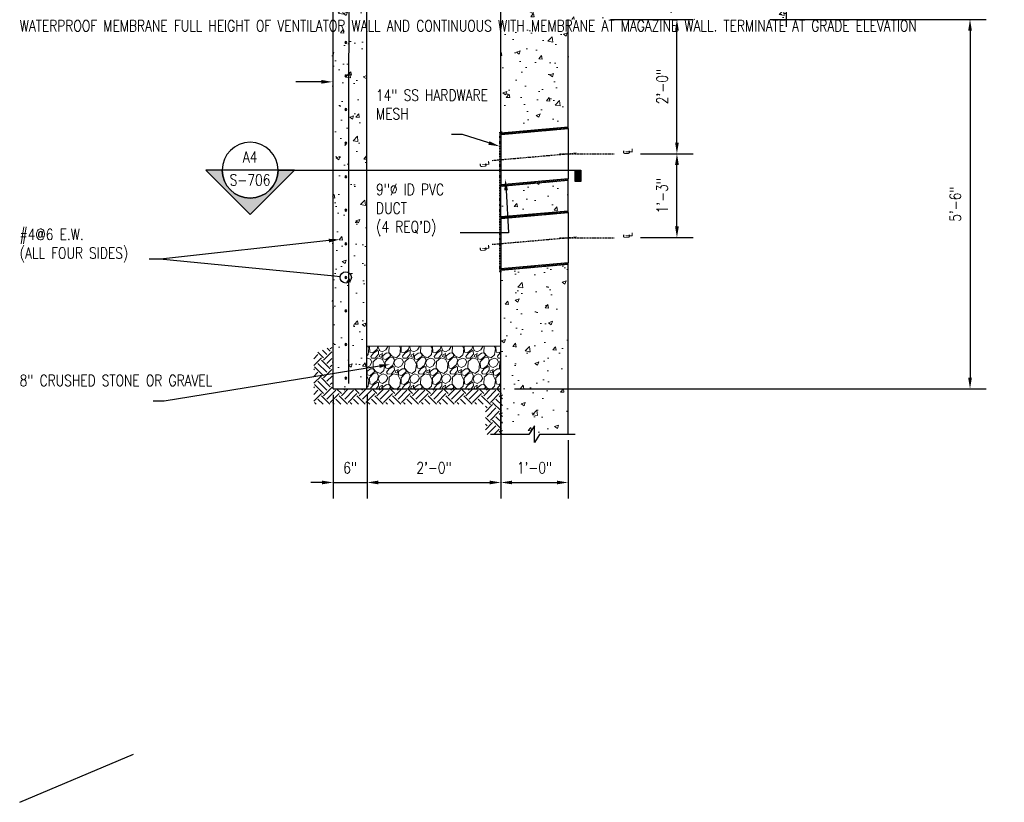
# Model space of a CAD drawing. Header units: inches. Extents: x 2 to 995, y -38 to 322.
# Tile 1 of 38: x 10 to 186, y -38 to 102. Entities that reach past the tile are written whole.
import ezdxf
from ezdxf import colors
from ezdxf.entities.mleader import LeaderData, LeaderLine
from ezdxf.enums import TextEntityAlignment as Align
from ezdxf.math import Vec2, Vec3

# ---------------------------------------------------------------- set-up
doc = ezdxf.new("R2010")
doc.units = ezdxf.units.IN
doc.header["$MEASUREMENT"] = 0
doc.linetypes.add('Center 1_4_', pattern=[0.53125, 0.25, -0.09375, 0.09375, -0.09375])
doc.linetypes.add('HIDDEN2', pattern=[0.1875, 0.125, -0.0625])
for name, color, linetype in [('A-DETL', 3, 'Continuous'), ('A-DETL-CNTR', 2, 'Center 1_4_'), ('G-ANNO-TTLB', 7, 'Continuous'), ('M-DETL-HVY', 4, 'Continuous'), ('M-DETL-PATT', 1, 'Continuous'), ('S-ANNO-DIMS', 1, 'Continuous'), ('S-ANNO-TEXT', 2, 'Continuous')]:
    doc.layers.add(name, color=color, linetype=linetype)
doc.layers.add('A-FLOR-PATT', color=9, linetype='Continuous', lineweight=18, true_color=0x808080)
doc.layers.add('A-WALL-PATT', color=9, linetype='Continuous', lineweight=18, true_color=0x808080)
for name, color, linetype, lineweight in [('G-ANNO-SYMB', 2, 'Continuous', 25), ('G-ANNO-TEXT', 2, 'Continuous', 25), ('S-ANNO-SYMB', 2, 'Continuous', 25)]:
    doc.layers.add(name, color=color, linetype=linetype, lineweight=lineweight)
doc.styles.add('Annotative', font='romans.shx', dxfattribs={"width": 0.8, "height": 0.125})
doc.styles.add('Arial', font='romans.shx', dxfattribs={"width": 0.8})
doc.styles.add('ROMANS', font='ROMANS.shx', dxfattribs={"width": 0.8})
doc.dimstyles.new('Annotative', dxfattribs={"dimscale": 0, "dimtxt": 0.125, "dimasz": 0.125, "dimexe": 0.179688, "dimexo": 0.0625, "dimgap": 0.09, "dimtad": 1, "dimdec": 3, "dimzin": 3, "dimdsep": 46, "dimlunit": 4, "dimtxsty": 'Annotative', "dimcen": 0.09, "dimclrt": 2, "dimazin": 2, "dimtfac": 1, "dimtdec": 3, "dimtmove": 1, "dimatfit": 3, "dimfxl": 1, "dimtfill": 1, "dimfrac": 2, "dimtolj": 1, "dimtzin": 0, "dimarcsym": 0})

# ---------------------------------------------------------------- blocks, each defined once
blk = doc.blocks.new('*D26')
at = {"layer": 'Defpoints', "color": 0, "transparency": 16777216}
for p in [(142.86, 101.67), (97.22, 35.67), (179.63, 35.67)]:
    blk.add_point(p, dxfattribs=at)
at = {"layer": 'S-ANNO-DIMS', "color": 0, "lineweight": -2, "transparency": 16777216}
for p, q in [((143.86, 101.67), (182.51, 101.67)), ((98.22, 35.67), (182.51, 35.67))]:
    blk.add_line(p, q, dxfattribs=at)
at = {"layer": 'S-ANNO-DIMS', "color": 1, "lineweight": -2, "transparency": 16777216}
blk.add_line((179.63, 99.67), (179.63, 37.67), dxfattribs=at)
at = {"layer": 'S-ANNO-DIMS', "color": 1, "transparency": 16777216}
for points in [[(179.3, 99.67), (179.97, 99.67), (179.63, 101.67)], [(179.3, 37.67), (179.97, 37.67), (179.63, 35.67)]]:
    blk.add_solid(points, dxfattribs=at)
at = {"layer": 'S-ANNO-DIMS', "color": 2, "transparency": 16777216, "insert": (177, 68.67), "char_height": 2, "attachment_point": 5, "rotation": 90, "style": 'Annotative', "bg_fill": 3, "box_fill_scale": 1.25, "bg_fill_color": 256, "bg_fill_true_color": 13158600, "bg_fill_transparency": 0}
blk.add_mtext('\\A1;5\'-6"', dxfattribs=at)
blk = doc.blocks.new('*D34')
at = {"layer": 'Defpoints', "color": 0, "transparency": 16777216}
for p in [(95.77, 35.58), (107.77, 27.48), (107.77, 18.93)]:
    blk.add_point(p, dxfattribs=at)
at = {"layer": 'S-ANNO-DIMS', "color": 0, "lineweight": -2, "transparency": 16777216}
for p, q in [((95.77, 34.58), (95.77, 16.05)), ((107.77, 26.48), (107.77, 16.05)), ((97.77, 18.93), (105.77, 18.93))]:
    blk.add_line(p, q, dxfattribs=at)
at = {"layer": 'S-ANNO-DIMS', "color": 0, "transparency": 16777216}
for points in [[(97.77, 19.26), (97.77, 18.6), (95.77, 18.93)], [(105.77, 19.26), (105.77, 18.6), (107.77, 18.93)]]:
    blk.add_solid(points, dxfattribs=at)
at = {"layer": 'S-ANNO-DIMS', "color": 2, "transparency": 16777216, "insert": (101.77, 21.56), "char_height": 2, "attachment_point": 5, "style": 'Annotative', "bg_fill": 3, "box_fill_scale": 1.25, "bg_fill_color": 256, "bg_fill_true_color": 13158600, "bg_fill_transparency": 0}
blk.add_mtext('\\A1;1\'-0"', dxfattribs=at)
blk = doc.blocks.new('*U13')
at = {"lineweight": -3}
blk.add_hatch(color=256, dxfattribs=at).paths.add_polyline_path([(-3.633, 0), (-3.695, 0), (-3.695, -0.125), (-3.633, -0.125)])
h = blk.add_hatch(color=256, dxfattribs=at)
edge = h.paths.add_edge_path()
edge.add_line((0.312, 0), (0.495, 0))
edge.add_line((0.495, 0), (0, -0.495))
edge.add_line((0, -0.495), (-0.495, 0))
edge.add_line((-0.495, 0), (-0.312, 0))
edge.add_arc((0, 0), 0.312, 180, 360)
at = {"linetype": 'Continuous', "lineweight": -3}
blk.add_line((-0.312, 0), (-3.695, 0), dxfattribs=at)
at = {"lineweight": -3}
for p, q in [((-0.495, 0), (0, -0.495)), ((-0.312, 0), (0.312, 0)), ((0, -0.495), (0.495, 0))]:
    blk.add_line(p, q, dxfattribs=at)
at = {"lineweight": -3, "flags": 128}
blk.add_lwpolyline([(-3.633, 0), (-3.695, 0), (-3.695, -0.125), (-3.633, -0.125), (-3.633, 0)], close=True, dxfattribs=at)
blk.add_lwpolyline([(0.312, 0), (0.495, 0), (0, -0.495), (-0.495, 0), (-0.312, 0, 1), (0.312, 0)], format="xyb", close=True, dxfattribs=at)
blk.add_lwpolyline([(0.312, -0.016), (0.312, -0.016)], dxfattribs=at)
blk.add_lwpolyline([(0.312, -0.016), (0.312, -0.016)], dxfattribs=at)
at = {"lineweight": -3}
blk.add_circle((0, 0), 0.312, dxfattribs=at)
at = {"linetype": 'Continuous', "lineweight": -3, "style": 'Arial'}
blk.add_attdef('X#', text='', height=0.0938, dxfattribs=at).set_placement((0, 0.047), align=Align.BOTTOM_CENTER)
blk.add_attdef('X-###', text='', height=0.0938, dxfattribs=at).set_placement((0, -0.047), align=Align.TOP_CENTER)
blk = doc.blocks.new('_DotBlank')
at = {"color": 0, "linetype": 'ByBlock', "lineweight": -2}
blk.add_line((-0.5, 0), (-1, 0), dxfattribs=at)
blk.add_circle((0, 0), 0.5, dxfattribs=at)
blk = doc.blocks.new('*D66')
at = {"layer": 'Defpoints', "color": 0, "transparency": 16777216}
for p in [(71.83, 35.58), (95.77, 27.48), (95.77, 18.93)]:
    blk.add_point(p, dxfattribs=at)
at = {"layer": 'S-ANNO-DIMS', "color": 0, "lineweight": -2, "transparency": 16777216}
for p, q in [((71.83, 34.58), (71.83, 16.05)), ((95.77, 26.48), (95.77, 16.05)), ((73.83, 18.93), (93.77, 18.93))]:
    blk.add_line(p, q, dxfattribs=at)
at = {"layer": 'S-ANNO-DIMS', "color": 0, "transparency": 16777216}
for points in [[(73.83, 19.26), (73.83, 18.6), (71.83, 18.93)], [(93.77, 19.26), (93.77, 18.6), (95.77, 18.93)]]:
    blk.add_solid(points, dxfattribs=at)
at = {"layer": 'S-ANNO-DIMS', "color": 2, "transparency": 16777216, "insert": (83.8, 21.56), "char_height": 2, "attachment_point": 5, "style": 'Annotative', "bg_fill": 3, "box_fill_scale": 1.25, "bg_fill_color": 256, "bg_fill_true_color": 13158600, "bg_fill_transparency": 0}
blk.add_mtext('\\A1;2\'-0"', dxfattribs=at)
blk = doc.blocks.new('*D67')
at = {"layer": 'Defpoints', "color": 0, "transparency": 16777216}
for p in [(65.77, 35.58), (71.83, 27.48), (71.83, 18.93)]:
    blk.add_point(p, dxfattribs=at)
at = {"layer": 'S-ANNO-DIMS', "color": 0, "lineweight": -2, "transparency": 16777216}
for p, q in [((65.77, 34.58), (65.77, 16.05)), ((71.83, 26.48), (71.83, 16.05)), ((63.77, 18.93), (61.77, 18.93)), ((65.77, 18.93), (71.83, 18.93)), ((73.83, 18.93), (75.83, 18.93))]:
    blk.add_line(p, q, dxfattribs=at)
at = {"layer": 'S-ANNO-DIMS', "color": 0, "transparency": 16777216}
for points in [[(63.77, 19.26), (63.77, 18.6), (65.77, 18.93)], [(73.83, 19.26), (73.83, 18.6), (71.83, 18.93)]]:
    blk.add_solid(points, dxfattribs=at)
at = {"layer": 'S-ANNO-DIMS', "color": 2, "transparency": 16777216, "insert": (68.8, 21.56), "char_height": 2, "attachment_point": 5, "style": 'Annotative', "bg_fill": 3, "box_fill_scale": 1.25, "bg_fill_color": 256, "bg_fill_true_color": 13158600, "bg_fill_transparency": 0}
blk.add_mtext('\\A1;6"', dxfattribs=at)
blk = doc.blocks.new('*D80')
at = {"layer": 'Defpoints', "color": 0, "transparency": 16777216}
for p in [(114.33, 101.67), (127.23, 101.67), (119.69, 77.67)]:
    blk.add_point(p, dxfattribs=at)
at = {"layer": 'S-ANNO-DIMS', "color": 0, "lineweight": -2, "transparency": 16777216}
for p, q in [((115.33, 101.67), (130.11, 101.67)), ((120.69, 77.67), (130.11, 77.67))]:
    blk.add_line(p, q, dxfattribs=at)
at = {"layer": 'S-ANNO-DIMS', "color": 1, "lineweight": -2, "transparency": 16777216}
blk.add_line((127.23, 79.67), (127.23, 99.67), dxfattribs=at)
at = {"layer": 'S-ANNO-DIMS', "color": 1, "transparency": 16777216}
for points in [[(126.9, 99.67), (127.57, 99.67), (127.23, 101.67)], [(126.9, 79.67), (127.57, 79.67), (127.23, 77.67)]]:
    blk.add_solid(points, dxfattribs=at)
at = {"layer": 'S-ANNO-DIMS', "color": 2, "transparency": 16777216, "insert": (124.6, 89.67), "char_height": 2, "attachment_point": 5, "rotation": 90, "style": 'Annotative', "bg_fill": 3, "box_fill_scale": 1.25, "bg_fill_color": 256, "bg_fill_true_color": 13158600, "bg_fill_transparency": 0}
blk.add_mtext('\\A1;2\'-0"', dxfattribs=at)
blk = doc.blocks.new('*D81')
at = {"layer": 'Defpoints', "color": 0, "transparency": 16777216}
for p in [(119.69, 77.67), (127.23, 77.67), (119.69, 62.68)]:
    blk.add_point(p, dxfattribs=at)
at = {"layer": 'S-ANNO-DIMS', "color": 0, "lineweight": -2, "transparency": 16777216}
for p, q in [((120.69, 77.67), (130.11, 77.67)), ((120.69, 62.68), (130.11, 62.68))]:
    blk.add_line(p, q, dxfattribs=at)
at = {"layer": 'S-ANNO-DIMS', "color": 1, "lineweight": -2, "transparency": 16777216}
blk.add_line((127.23, 64.68), (127.23, 75.67), dxfattribs=at)
at = {"layer": 'S-ANNO-DIMS', "color": 1, "transparency": 16777216}
for points in [[(126.9, 75.67), (127.57, 75.67), (127.23, 77.67)], [(126.9, 64.68), (127.57, 64.68), (127.23, 62.68)]]:
    blk.add_solid(points, dxfattribs=at)
at = {"layer": 'S-ANNO-DIMS', "color": 2, "transparency": 16777216, "insert": (124.6, 70.17), "char_height": 2, "attachment_point": 5, "rotation": 90, "style": 'Annotative', "bg_fill": 3, "box_fill_scale": 1.25, "bg_fill_color": 256, "bg_fill_true_color": 13158600, "bg_fill_transparency": 0}
blk.add_mtext('\\A1;1\'-3"', dxfattribs=at)

msp = doc.modelspace()

# ---------------------------------------------------------------- hatches: boundary and pattern name
at = {"layer": 'A-WALL-PATT'}
h = msp.add_hatch(dxfattribs=at)
h.set_pattern_fill('AR-CONC', color=8, style=0)
h.set_pattern_definition([(50, (-819.347, -30.3984), (7.1726, -0.62752), [0.75, -8.25]), (355, (-819.347, -30.3984), (-1.387513, 7.52192), [0.6, -6.6]), (100.45144, (-818.749, -30.451), (5.78509, 6.8944), [0.6374, -7.01142]), (46.1842, (-819.347, -28.398), (10.67241, -1.65519), [1.125, -12.375]), (96.6356, (-818.458, -28.536), (9.34662, 9.74119), [0.9561, -10.51714]), (351.1842, (-819.347, -28.398), (9.34662, 9.74119), [0.9, -9.9]), (21, (-818.347, -28.8984), (5.96907, -4.02619), [0.75, -8.25]), (326, (-818.347, -28.8984), (2.433153, 7.2515), [0.6, -6.6]), (71.45144, (-817.8496, -29.234), (8.402224, 3.22531), [0.6374, -7.01142]), (37.5, (-819.347, -30.3984), (0.1215986, 3.3289385), [0, -6.52, 0, -6.7, 0, -6.625]), (7.5, (-819.347, -30.3984), (2.630695, 3.944117), [0, -3.82, 0, -6.37, 0, -2.525]), (327.5, (-821.577, -30.3984), (5.338224, -0.225549), [0, -2.5, 0, -7.8, 0, -10.35]), (317.5, (-822.577, -30.3984), (5.831862, 1.00105), [0, -3.25, 0, -5.18, 0, -7.35])])
h.paths.add_polyline_path([(71.7718, 35.6743), (71.7718, 201.6743), (70.3305, 201.6743), (70.3305, 201.1419), (68.5402, 201.1419), (68.2718, 200.7809), (68.2718, 199.0905), (67.7718, 199.0806), (67.7718, 195.6743), (65.7718, 193.8458), (65.5843, 35.6743)])
h.paths.add_polyline_path([(68.0842, 185.5129), (68.0411, 185.5185), (68.0009, 185.5352), (67.9664, 185.5617), (67.9399, 185.5962), (67.9232, 185.6364), (67.9175, 185.6795), (67.9232, 185.7227), (67.9399, 185.7629), (67.9664, 185.7974), (68.0009, 185.8239), (68.0411, 185.8405), (68.0842, 185.8462), (68.1273, 185.8405), (68.1675, 185.8239), (68.2021, 185.7974), (68.2285, 185.7629), (68.2452, 185.7227), (68.2509, 185.6795), (68.2452, 185.6364), (68.2285, 185.5962), (68.2021, 185.5617), (68.1675, 185.5352), (68.1273, 185.5185)], flags=16)
h.paths.add_polyline_path([(68.0842, 191.5129), (68.0411, 191.5185), (68.0009, 191.5352), (67.9664, 191.5617), (67.9399, 191.5962), (67.9232, 191.6364), (67.9175, 191.6795), (67.9232, 191.7227), (67.9399, 191.7629), (67.9664, 191.7974), (68.0009, 191.8239), (68.0411, 191.8405), (68.0842, 191.8462), (68.1273, 191.8405), (68.1675, 191.8239), (68.2021, 191.7974), (68.2285, 191.7629), (68.2452, 191.7227), (68.2509, 191.6795), (68.2452, 191.6364), (68.2285, 191.5962), (68.2021, 191.5617), (68.1675, 191.5352), (68.1273, 191.5185)], flags=16)
h.paths.add_polyline_path([(68.7453, 197.4945), (68.7022, 197.5002), (68.662, 197.5169), (68.6274, 197.5434), (68.601, 197.5779), (68.5843, 197.6181), (68.5786, 197.6612), (68.5843, 197.7043), (68.601, 197.7445), (68.6274, 197.7791), (68.662, 197.8056), (68.7022, 197.8222), (68.7453, 197.8279), (68.7884, 197.8222), (68.8286, 197.8056), (68.8631, 197.7791), (68.8896, 197.7445), (68.9063, 197.7043), (68.912, 197.6612), (68.9063, 197.6181), (68.8896, 197.5779), (68.8631, 197.5434), (68.8286, 197.5169), (68.7884, 197.5002)], flags=16)
h = msp.add_hatch(dxfattribs=at)
h.set_pattern_fill('EARTH', color=8, scale=9, angle=45)
h.set_pattern_definition([(45, (-819.347, -30.3984), (0, 3.1819805), [2.25, -2.25]), (45, (-819.9437, -29.8018), (0, 3.1819805), [2.25, -2.25]), (45, (-820.5403, -29.2052), (0, 3.1819805), [2.25, -2.25]), (135, (-820.5403, -28.8074), (-3.1819805, 4e-16), [2.25, -2.25]), (135, (-819.9437, -28.2108), (-3.1819805, 4e-16), [2.25, -2.25]), (135, (-819.347, -27.6142), (-3.1819805, 4e-16), [2.25, -2.25])])
h.paths.add_polyline_path([(65.5843, 35.6743), (96.0218, 35.6743), (96.0218, 27.4763), (92.9833, 27.4763), (92.9833, 32.9454), (62.2936, 32.9454), (62.2936, 41.8829), (65.528, 43.336)])
h = msp.add_hatch(dxfattribs=at)
h.set_pattern_fill('GRAVEL', color=8, scale=4, angle=45)
h.set_pattern_definition([(273.012788, (-819.9515, -25.5335), (2.82842712, -48.08326112), [0.538144, -53.276352]), (229.96974, (-819.9232, -26.0709), (31.112698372, 36.769552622), [0.923472, -91.423699]), (177.510447, (-820.51718, -26.778), (59.39696962, -2.828427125), [0.651152, -64.46413]), (312.27369, (-820.91316, -28.5882), (-53.74011537, 59.39696962), [0.840952, -83.254232]), (337.833654, (-820.34747, -29.21045), (-48.08326112, 19.798989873), [0.82462, -81.637493]), (42.27369, (-819.5838, -29.52158), (-59.39696962, -53.74011537), [0.840952, -83.254232]), (82.69424, (-818.96154, -28.9559), (-8.485281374, -65.05382387), [1.112116, -110.099394]), (117.255328, (-818.82012, -27.85281), (-42.42640687, 82.024386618), [1.049952, -103.945286]), (166.429566, (-819.30095, -26.91943), (-59.39696962, 14.142135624), [0.8438, -83.536292]), (220.23636, (-820.1212, -26.72144), (33.9411255, 28.28427125), [0.963328, -47.20305]), (267.397438, (-820.85659, -27.34369), (-2.828427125, -65.05382387), [1.245792, -123.3335]), (183.814075, (-818.08473, -25.81634), (-36.76955262, -2.82842712), [0.425204, -42.09538]), (216.469234, (-818.509, -25.84463), (42.42640687, 31.112698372), [0.808948, -80.086046]), (270, (-819.1595, -26.3255), (2.828427, -2.828427), [0.565684, -5.09117]), (248.19859, (-819.69693, -26.18404), (8.48528137, 19.79898987), [0.304632, -30.15846]), (336.80141, (-819.8101, -26.4669), (-11.3137085, 5.65685425), [0.430812, -21.109847]), (75.96376, (-819.4141, -26.6366), (2.8284271, 14.1421356), [0.699716, -22.624092]), (206.56505, (-819.2444, -25.9578), (8.4852814, 2.8284271), [0.505964, -12.143147]), (61.38954, (-821.45056, -28.10737), (19.798989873, 36.76955262), [0.7088, -70.17138]), (115.346176, (-821.11115, -27.48511), (19.79898987, -42.42640687), [0.594644, -58.869631]), (338.19859, (-819.81007, -25.3921), (-19.79898987, 8.48528137), [0.60926, -29.853832]), (28.61046, (-819.24439, -25.61835), (-36.76955262, -19.798989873), [0.7088, -70.17138]), (24.443955, (-819.69693, -29.861), (-19.79898987, -8.48528137), [0.68352, -33.492495]), (339.77514, (-819.07468, -29.57815), (-45.254834, 16.97056275), [0.572712, -56.698572]), (111.80141, (-816.95336, -28.1922), (-8.48528137, 19.79898987), [0.60926, -29.853832]), (62.354025, (-817.17963, -27.62654), (-25.45584412, -48.08326112), [0.670524, -66.381694]), (114.443955, (-818.3393, -29.57815), (8.48528137, -19.79898987), [0.34176, -33.834255]), (146.30993, (-817.1231, -28.3619), (-14.1421356, 8.4852814), [0.20396, -20.192118]), (210.96376, (-817.2928, -28.2488), (11.3137085, 5.6568542), [0.82462, -15.667803]), (231.009006, (-817.99988, -28.67305), (25.455844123, 31.11269837), [0.7642, -75.655693]), (348.69007, (-819.1595, -26.8911), (-8.4852814, 2.8284271), [0.576888, -13.845317]), (38.157227, (-818.59385, -27.00428), (53.74011537, 42.42640687), [1.007176, -99.71025]), (105.945396, (-817.8019, -26.38203), (8.48528137, -31.11269837), [0.411824, -40.770697]), (135, (-817.915, -25.986), (-5.656854, 4e-16), [0.24, -3.76]), (165.256437, (-818.1413, -28.64477), (31.11269837, -8.48528137), [0.555696, -55.01408]), (93.012788, (-818.6787, -28.50335), (-2.82842712, 48.08326112), [1.076288, -52.738208]), (45, (-818.7353, -27.4285), (0, 5.656854), [1.04, -2.96]), (10.304846, (-817.99988, -26.69315), (48.08326112, 8.485281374), [0.632456, -62.613097]), (299.054604, (-817.3776, -26.58), (8.48528137, -14.14213562), [0.582408, -28.538032]), (252.645975, (-817.09478, -27.08913), (-25.455844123, -82.024386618), [0.94826, -93.877897]), (220.426079, (-817.37762, -27.99423), (-39.597979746, -33.941125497), [1.003196, -99.316294])])
h.paths.add_polyline_path([(71.7718, 35.6743), (71.7718, 43.3047), (95.7718, 43.3047), (95.7718, 35.6743)])
at = {"layer": 'M-DETL-HVY'}
for points in [[(68.0218, 97.439), (68.0649, 97.4447), (68.1051, 97.4614), (68.1396, 97.4879), (68.1661, 97.5224), (68.1828, 97.5626), (68.1884, 97.6057), (68.1828, 97.6489), (68.1661, 97.689), (68.1396, 97.7236), (68.1051, 97.7501), (68.0649, 97.7667), (68.0218, 97.7724), (67.9786, 97.7667), (67.9384, 97.7501), (67.9039, 97.7236), (67.8774, 97.689), (67.8608, 97.6489), (67.8551, 97.6057), (67.8608, 97.5626), (67.8774, 97.5224), (67.9039, 97.4879), (67.9384, 97.4614), (67.9786, 97.4447)], [(68.0218, 91.439), (68.0649, 91.4447), (68.1051, 91.4614), (68.1396, 91.4879), (68.1661, 91.5224), (68.1828, 91.5626), (68.1884, 91.6057), (68.1828, 91.6489), (68.1661, 91.689), (68.1396, 91.7236), (68.1051, 91.7501), (68.0649, 91.7667), (68.0218, 91.7724), (67.9786, 91.7667), (67.9384, 91.7501), (67.9039, 91.7236), (67.8774, 91.689), (67.8608, 91.6489), (67.8551, 91.6057), (67.8608, 91.5626), (67.8774, 91.5224), (67.9039, 91.4879), (67.9384, 91.4614), (67.9786, 91.4447)], [(68.0218, 85.439), (68.0649, 85.4447), (68.1051, 85.4614), (68.1396, 85.4879), (68.1661, 85.5224), (68.1828, 85.5626), (68.1884, 85.6057), (68.1828, 85.6489), (68.1661, 85.689), (68.1396, 85.7236), (68.1051, 85.7501), (68.0649, 85.7667), (68.0218, 85.7724), (67.9786, 85.7667), (67.9384, 85.7501), (67.9039, 85.7236), (67.8774, 85.689), (67.8608, 85.6489), (67.8551, 85.6057), (67.8608, 85.5626), (67.8774, 85.5224), (67.9039, 85.4879), (67.9384, 85.4614), (67.9786, 85.4447)], [(68.0218, 79.439), (68.0649, 79.4447), (68.1051, 79.4614), (68.1396, 79.4879), (68.1661, 79.5224), (68.1828, 79.5626), (68.1884, 79.6057), (68.1828, 79.6489), (68.1661, 79.689), (68.1396, 79.7236), (68.1051, 79.7501), (68.0649, 79.7667), (68.0218, 79.7724), (67.9786, 79.7667), (67.9384, 79.7501), (67.9039, 79.7236), (67.8774, 79.689), (67.8608, 79.6489), (67.8551, 79.6057), (67.8608, 79.5626), (67.8774, 79.5224), (67.9039, 79.4879), (67.9384, 79.4614), (67.9786, 79.4447)], [(68.0218, 73.439), (68.0649, 73.4447), (68.1051, 73.4614), (68.1396, 73.4879), (68.1661, 73.5224), (68.1828, 73.5626), (68.1884, 73.6057), (68.1828, 73.6489), (68.1661, 73.689), (68.1396, 73.7236), (68.1051, 73.7501), (68.0649, 73.7667), (68.0218, 73.7724), (67.9786, 73.7667), (67.9384, 73.7501), (67.9039, 73.7236), (67.8774, 73.689), (67.8608, 73.6489), (67.8551, 73.6057), (67.8608, 73.5626), (67.8774, 73.5224), (67.9039, 73.4879), (67.9384, 73.4614), (67.9786, 73.4447)], [(68.0218, 67.439), (68.0649, 67.4447), (68.1051, 67.4614), (68.1396, 67.4879), (68.1661, 67.5224), (68.1828, 67.5626), (68.1884, 67.6057), (68.1828, 67.6489), (68.1661, 67.689), (68.1396, 67.7236), (68.1051, 67.7501), (68.0649, 67.7667), (68.0218, 67.7724), (67.9786, 67.7667), (67.9384, 67.7501), (67.9039, 67.7236), (67.8774, 67.689), (67.8608, 67.6489), (67.8551, 67.6057), (67.8608, 67.5626), (67.8774, 67.5224), (67.9039, 67.4879), (67.9384, 67.4614), (67.9786, 67.4447)], [(68.0218, 61.439), (68.0649, 61.4447), (68.1051, 61.4614), (68.1396, 61.4879), (68.1661, 61.5224), (68.1828, 61.5626), (68.1884, 61.6057), (68.1828, 61.6489), (68.1661, 61.689), (68.1396, 61.7236), (68.1051, 61.7501), (68.0649, 61.7667), (68.0218, 61.7724), (67.9786, 61.7667), (67.9384, 61.7501), (67.9039, 61.7236), (67.8774, 61.689), (67.8608, 61.6489), (67.8551, 61.6057), (67.8608, 61.5626), (67.8774, 61.5224), (67.9039, 61.4879), (67.9384, 61.4614), (67.9786, 61.4447)], [(68.0218, 55.439), (68.0649, 55.4447), (68.1051, 55.4614), (68.1396, 55.4879), (68.1661, 55.5224), (68.1828, 55.5626), (68.1884, 55.6057), (68.1828, 55.6489), (68.1661, 55.689), (68.1396, 55.7236), (68.1051, 55.7501), (68.0649, 55.7667), (68.0218, 55.7724), (67.9786, 55.7667), (67.9384, 55.7501), (67.9039, 55.7236), (67.8774, 55.689), (67.8608, 55.6489), (67.8551, 55.6057), (67.8608, 55.5626), (67.8774, 55.5224), (67.9039, 55.4879), (67.9384, 55.4614), (67.9786, 55.4447)], [(68.0218, 49.439), (68.0649, 49.4447), (68.1051, 49.4614), (68.1396, 49.4879), (68.1661, 49.5224), (68.1828, 49.5626), (68.1884, 49.6057), (68.1828, 49.6489), (68.1661, 49.689), (68.1396, 49.7236), (68.1051, 49.7501), (68.0649, 49.7667), (68.0218, 49.7724), (67.9786, 49.7667), (67.9384, 49.7501), (67.9039, 49.7236), (67.8774, 49.689), (67.8608, 49.6489), (67.8551, 49.6057), (67.8608, 49.5626), (67.8774, 49.5224), (67.9039, 49.4879), (67.9384, 49.4614), (67.9786, 49.4447)], [(68.0218, 43.439), (68.0649, 43.4447), (68.1051, 43.4614), (68.1396, 43.4879), (68.1661, 43.5224), (68.1828, 43.5626), (68.1884, 43.6057), (68.1828, 43.6489), (68.1661, 43.689), (68.1396, 43.7236), (68.1051, 43.7501), (68.0649, 43.7667), (68.0218, 43.7724), (67.9786, 43.7667), (67.9384, 43.7501), (67.9039, 43.7236), (67.8774, 43.689), (67.8608, 43.6489), (67.8551, 43.6057), (67.8608, 43.5626), (67.8774, 43.5224), (67.9039, 43.4879), (67.9384, 43.4614), (67.9786, 43.4447)], [(68.0218, 37.439), (68.0649, 37.4447), (68.1051, 37.4614), (68.1396, 37.4879), (68.1661, 37.5224), (68.1828, 37.5626), (68.1884, 37.6057), (68.1828, 37.6489), (68.1661, 37.689), (68.1396, 37.7236), (68.1051, 37.7501), (68.0649, 37.7667), (68.0218, 37.7724), (67.9786, 37.7667), (67.9384, 37.7501), (67.9039, 37.7236), (67.8774, 37.689), (67.8608, 37.6489), (67.8551, 37.6057), (67.8608, 37.5626), (67.8774, 37.5224), (67.9039, 37.4879), (67.9384, 37.4614), (67.9786, 37.4447)]]:
    msp.add_hatch(color=256, dxfattribs=at).paths.add_polyline_path(points)

# ---------------------------------------------------------------- linework, layer by layer
at = {"layer": 'A-FLOR-PATT'}
msp.add_lwpolyline([(71.7718, 35.6743), (71.7718, 43.3047), (95.7718, 43.3047), (95.7718, 35.6743)], close=True, dxfattribs=at)
at = {"layer": 'G-ANNO-TTLB'}
msp.add_line((9.7239, -38.2178), (30.0523, -29.599), dxfattribs=at)
at = {"layer": 'M-DETL-HVY'}
for p, q in [((71.7718, 35.6743), (71.7718, 201.6743)), ((95.7718, 81.3727), (95.7718, 201.6743)), ((65.7718, 35.6743), (65.7718, 193.8458)), ((68.5847, 85.7604), (68.6622, 123.7603)), ((68.5847, 36.6214), (68.5847, 85.7604)), ((95.7718, 66.3737), (95.7718, 71.8708)), ((65.7718, 35.6743), (71.7718, 35.6743)), ((71.5843, 35.6743), (95.7718, 35.6743))]:
    msp.add_line(p, q, dxfattribs=at)
for centre, start, end in [((68.0218, 97.5745), 0, 180), ((68.0218, 97.5745), 180, 0), ((68.0218, 91.5745), 0, 180), ((68.0218, 91.5745), 180, 0), ((68.0218, 85.5745), 0, 180), ((68.0218, 85.5745), 180, 0), ((68.0218, 79.5745), 0, 180), ((68.0218, 79.5745), 180, 0), ((68.0218, 73.5745), 0, 180), ((68.0218, 73.5745), 180, 0), ((68.0218, 67.5745), 0, 180), ((68.0218, 67.5745), 180, 0), ((68.0218, 61.5745), 0, 180), ((68.0218, 61.5745), 180, 0), ((68.0218, 55.5745), 0, 180), ((68.0218, 55.5745), 180, 0), ((68.0218, 49.5745), 0, 180), ((68.0218, 49.5745), 180, 0), ((68.0218, 43.5745), 0, 180), ((68.0218, 43.5745), 180, 0), ((68.0218, 37.5745), 0, 180), ((68.0218, 37.5745), 180, 0)]:
    msp.add_arc(centre, 0.1667, start, end, dxfattribs=at)
at = {"layer": 'M-DETL-PATT', "color": 8, "lineweight": -3}
for p, q in [((95.7497, 81.1198), (95.7497, 72.1198)), ((95.7497, 66.1208), (95.7497, 57.1208))]:
    msp.add_line(p, q, dxfattribs=at)
at = {"layer": 'M-DETL-PATT', "linetype": 'HIDDEN2'}
msp.add_lwpolyline([(95.9768, 81.5118), (95.5119, 81.5118), (95.5119, 56.6276), (95.8413, 56.6276)], dxfattribs=at)

# ---------------------------------------------------------------- texts
at = {"layer": 'G-ANNO-TEXT', "char_height": 2, "width": 17.8125, "attachment_point": 1, "rotation": 95, "style": 'Annotative'}
for insert in [(91.5449, 75.1289), (91.5449, 60.13)]:
    msp.add_mtext('℄', dxfattribs=dict(at, insert=insert))

# ---------------------------------------------------------------- leaders
at = {"layer": 'G-ANNO-TEXT'}
ml = msp.add_multileader_mtext('Standard', dxfattribs=at)
ml.set_content('\\A1;WATERPROOF MEMBRANE FULL HEIGHT OF VENTILATOR WALL AND CONTINUOUS WITH MEMBRANE AT MAGAZINE WALL. TERMINATE AT GRADE ELEVATION', color=256, style='Annotative')
ml.set_leader_properties(color=1, linetype='ByLayer', lineweight=-1)
ml.build(insert=Vec2(0, 0))
ml.multileader.update_dxf_attribs({"text_right_attachment_type": 3, "dogleg_length": 0.125, "arrow_head_size": 2, "scale": 16})
ctx = ml.context
ctx.base_point, ctx.scale, ctx.char_height, ctx.arrow_head_size, ctx.landing_gap_size, ctx.plane_origin = Vec3(8.2839, 100.5373), 16, 2, 2, 1.44, Vec3(7.9087, 76.6779)
ctx.right_attachment = 3
notes = []
notes.append((ctx, [(1, (1, 1, 0), (61.0877, 90.5373), (-1, 0), 2, [(0, [(65.6749, 90.5134)], 0, [])])]))
ctx.mtext.insert, ctx.mtext.width, ctx.mtext.defined_height, ctx.mtext.flow_direction = Vec3(9.7239, 101.5373), 48.974396, 10.5938, 5
ml = msp.add_multileader_mtext('Standard', dxfattribs=at)
ml.set_content('\\A1;#4@6 E.W. \\P(ALL FOUR SIDES)', color=256, style='Annotative')
ml.set_leader_properties(color=1, linetype='ByLayer', lineweight=-1)
ml.build(insert=Vec2(0, 0))
ml.multileader.update_dxf_attribs({"text_right_attachment_type": 3, "dogleg_length": 0.125, "arrow_head_size": 2, "scale": 16})
ctx = ml.context
ctx.base_point, ctx.scale, ctx.char_height, ctx.arrow_head_size, ctx.landing_gap_size, ctx.plane_origin = Vec3(8.2839, 62.926), 16, 2, 2, 1.44, Vec3(9.0323, 37.0245)
ctx.right_attachment = 3
notes.append((ctx, [(1, (1, 1, 0), (34.8782, 58.8308), (-1, 0), 2, [(0, [(66.9967, 62.3672)], 0, [])])]))
ctx.mtext.insert, ctx.mtext.width, ctx.mtext.defined_height, ctx.mtext.flow_direction = Vec3(9.7239, 64.2593), 42.171875, 10.5875, 5
ml = msp.add_multileader_mtext('Standard', dxfattribs=at)
ml.set_content('\\A1;8" CRUSHED STONE OR GRAVEL', color=256, style='Annotative')
ml.set_leader_properties(color=1, linetype='ByLayer', lineweight=-1)
ml.build(insert=Vec2(0, 0))
ml.multileader.update_dxf_attribs({"text_right_attachment_type": 3, "dogleg_length": 0.125, "arrow_head_size": 2, "scale": 16})
ctx = ml.context
ctx.base_point, ctx.scale, ctx.char_height, ctx.arrow_head_size, ctx.landing_gap_size, ctx.plane_origin = Vec3(8.2839, 37.1554), 16, 2, 2, 1.44, Vec3(9.0323, 14.2745)
ctx.right_attachment = 3
notes.append((ctx, [(1, (1, 1, 0), (35.5639, 33.4411), (-1, 0), 2, [(0, [(76.0123, 40.0547)], 0, [])])]))
ctx.mtext.insert, ctx.mtext.width, ctx.mtext.defined_height, ctx.mtext.flow_direction = Vec3(9.7239, 38.1554), 23.125932, 10.6865, 5
at = {"layer": 'S-ANNO-DIMS'}
ml = msp.add_multileader_mtext('Standard', dxfattribs=at)
ml.set_content('', color=256, style='Annotative')
ml.set_leader_properties(color=1, linetype='ByLayer', lineweight=-1)
ml.set_arrow_properties(name='DOTBLANK')
ml.build(insert=Vec2(0, 0))
ml.multileader.update_dxf_attribs({"has_dogleg": 0, "text_right_attachment_type": 3, "dogleg_length": 0.125, "arrow_head_size": 2, "scale": 16})
ctx = ml.context
ctx.base_point, ctx.scale, ctx.char_height, ctx.arrow_head_size, ctx.landing_gap_size, ctx.plane_origin = Vec3(31.8818, 58.8308), 16, 2, 2, 1.44, Vec3(68.0218, 55.5745)
ctx.right_attachment, ctx.text_align_type = 3, 2
notes.append((ctx, [(0, (1, 1, 0), (36.7618, 58.8308), (-1, 0), 2, [(0, [(68.0218, 55.5745)], 0, [])])]))
ctx.mtext.insert, ctx.mtext.alignment, ctx.mtext.flow_direction = Vec3(33.3218, 59.8308), 3, 5
for ctx, leaders in notes:
    for number, flags, end, landing, length, lines in leaders:
        leader = LeaderData()
        leader.index, (leader.has_last_leader_line, leader.has_dogleg_vector, leader.attachment_direction) = number, flags
        leader.last_leader_point, leader.dogleg_vector, leader.dogleg_length = Vec3(end), Vec3(landing), length
        for number, points, colour, breaks in lines:
            line = LeaderLine()
            line.index, line.vertices, line.color, line.breaks = number, Vec3.list(points), colors.encode_raw_color(colour), breaks
            leader.lines.append(line)
        ctx.leaders.append(leader)

# ---------------------------------------------------------------- next in the draw order: dimensions: what is measured, and where the dimension line sits
dim = msp.add_linear_dim(base=(179.6317, 35.6743), p1=(142.8561, 101.6743), p2=(97.2155, 35.6743), angle=90, dimstyle='Annotative', override={"dimpost": '\\X', "dimclrd": 1, "dimtmove": 2}, dxfattribs=at)
dim.commit()
dim.dimension.update_dxf_attribs({"geometry": '*D26', "text_midpoint": (177.0012, 68.6743)})

# ---------------------------------------------------------------- next in the draw order: hatches: boundary and pattern name
at = {"layer": 'A-WALL-PATT'}
h = msp.add_hatch(dxfattribs=at)
h.set_pattern_fill('AR-CONC', color=8, style=0)
h.paths.add_polyline_path([(95.785, 81.3738), (96.0218, 159.6743), (99.4593, 159.6743), (99.4593, 159.1743), (101.2093, 159.1743), (101.5218, 158.8618), (101.5218, 157.1118), (102.0218, 157.1118), (102.0218, 123.6743), (146.5562, 123.6743), (146.5562, 119.6743), (146.7749, 111.3043), (148.1499, 110.4293), (145.2124, 110.4293), (146.7749, 109.398), (146.7749, 101.6743), (143.0218, 101.6743), (142.4971, 111.6858), (140.3836, 113.7993), (135.66, 113.7993), (133.5465, 111.6858), (133.0218, 101.6743), (125.0218, 101.6743), (124.4403, 111.6801), (122.4403, 113.8051), (117.6032, 113.8051), (115.6032, 111.6801), (115.0218, 101.6743), (107.7718, 101.6743), (107.785, 82.4241)])
h = msp.add_hatch(dxfattribs=at)
h.set_pattern_fill('AR-CONC', color=8, style=0)
h.set_pattern_definition([(50, (-1e-14, -12.011), (7.1726, -0.62752), [0.75, -8.25]), (355, (-1e-14, -12.011), (-1.3875, 7.52192), [0.6, -6.6]), (100.4514, (0.598, -12.0634), (5.7851, 6.8944), [0.6374, -7.01142]), (46.184, (-1e-14, -10.011), (10.6724, -1.6552), [1.125, -12.375]), (96.636, (0.889, -10.149), (9.3466, 9.7412), [0.9561, -10.5171]), (351.184, (-1e-14, -10.011), (9.3466, 9.7412), [0.9, -9.9]), (21, (1, -10.511), (5.96907, -4.0262), [0.75, -8.25]), (326, (1, -10.511), (2.43315, 7.2515), [0.6, -6.6]), (71.4514, (1.4974, -10.847), (8.40222, 3.2253), [0.6374, -7.01142]), (37.5, (-1e-14, -12.0111), (0.1216, 3.32894), [0, -6.52, 0, -6.7, 0, -6.625]), (7.5, (-1e-14, -12.011), (2.6307, 3.94412), [0, -3.82, 0, -6.37, 0, -2.525]), (327.5, (-2.23, -12.0111), (5.338224, -0.22555), [0, -2.5, 0, -7.8, 0, -10.35]), (317.5, (-3.23, -12.011), (5.83186, 1.00105), [0, -3.25, 0, -5.18, 0, -7.35])])
h.paths.add_polyline_path([(107.7718, 67.424), (107.7718, 72.9211), (95.7718, 71.8708), (95.7718, 66.3737)])
at = {"layer": 'M-DETL-PATT', "lineweight": -3}
h = msp.add_hatch(dxfattribs=at)
h.set_pattern_fill('FP_1', color=8, angle=5, style=0, pattern_type=2)
h.set_pattern_definition([(140, (-1716.5432, -436.19592), (-0.160696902, -0.19151111), [])])
h.paths.add_polyline_path([(107.7983, 82.1743), (107.7983, 82.4253), (101.8209, 81.9023), (101.4456, 81.8695), (95.7497, 81.3708), (95.7497, 81.1198), (102.9693, 81.7518)])
h = msp.add_hatch(dxfattribs=at)
h.set_pattern_fill('FP_1', color=8, angle=5, style=0, pattern_type=2)
h.set_pattern_definition([(140, (-1716.5432, -445.44688), (-0.160696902, -0.19151111), [])])
h.paths.add_polyline_path([(107.7983, 72.9234), (107.7983, 73.1743), (101.8209, 72.6514), (101.4456, 72.6185), (95.7497, 72.1198), (95.7497, 71.8688), (102.9693, 72.5009)])
h = msp.add_hatch(dxfattribs=at)
h.set_pattern_fill('FP_1', color=8, angle=5, style=0, pattern_type=2)
h.set_pattern_definition([(140, (-1716.5432, -451.19487), (-0.160696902, -0.19151111), [])])
h.paths.add_polyline_path([(107.7983, 67.1754), (107.7983, 67.4264), (101.8209, 66.9034), (101.4456, 66.8705), (95.7497, 66.3718), (95.7497, 66.1208), (102.9693, 66.7529)])
h = msp.add_hatch(dxfattribs=at)
h.set_pattern_fill('FP_1', color=8, angle=5, style=0, pattern_type=2)
h.set_pattern_definition([(140, (-1716.5432, -460.44583), (-0.160696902, -0.19151111), [])])
h.paths.add_polyline_path([(107.7983, 57.9244), (107.7983, 58.1754), (101.8209, 57.6524), (101.4456, 57.6196), (95.7497, 57.1208), (95.7497, 56.8699), (102.9693, 57.5019)])

# ---------------------------------------------------------------- next in the draw order: linework, layer by layer
at = {"layer": 'A-DETL', "lineweight": -3}
for points in [[(107.7983, 82.4253), (95.7497, 81.3708), (95.7497, 81.1198), (107.7983, 82.1743)], [(107.7983, 73.1743), (95.7497, 72.1198), (95.7497, 71.8688), (107.7983, 72.9234)], [(107.7983, 67.4264), (95.7497, 66.3718), (95.7497, 66.1208), (107.7983, 67.1754)], [(107.7983, 58.1754), (95.7497, 57.1208), (95.7497, 56.8699), (107.7983, 57.9244)]]:
    msp.add_lwpolyline(points, close=True, dxfattribs=at)
at = {"layer": 'A-DETL-CNTR'}
for p, q in [((94.1983, 76.484), (109.3453, 77.8097)), ((94.1983, 61.4851), (109.3453, 62.8108))]:
    msp.add_line(p, q, dxfattribs=at)
at = {"layer": 'M-DETL-HVY'}
for p, q in [((107.7718, 82.423), (107.7718, 101.6743)), ((95.7718, 81.3727), (107.7983, 82.4253)), ((95.7718, 71.8708), (107.7718, 72.9211)), ((107.7718, 67.424), (107.7718, 72.9211)), ((95.7718, 66.3737), (107.7718, 67.424)), ((95.7718, 56.8718), (107.7718, 57.9221))]:
    msp.add_line(p, q, dxfattribs=at)
at = {"layer": 'M-DETL-PATT', "color": 8, "lineweight": -3}
for p, q in [((107.7983, 82.1743), (107.7983, 73.1743)), ((107.7983, 67.1754), (107.7983, 58.1754))]:
    msp.add_line(p, q, dxfattribs=at)
at = {"layer": 'S-ANNO-SYMB'}
msp.add_lwpolyline([(146.7749, 123.6743), (146.7749, 111.3043), (148.1499, 110.4293), (145.2124, 110.4293), (146.7749, 109.398), (146.7749, 100.3549)], dxfattribs=at)

# ---------------------------------------------------------------- next in the draw order: block references
at = {"layer": 'G-ANNO-SYMB'}
ref = msp.add_blockref('*U13', (50.9199, 74.7307), dxfattribs=dict(at, xscale=-16, yscale=16, zscale=16))
ref.add_attrib('X-###', 'S-706', dxfattribs={"layer": 'S-ANNO-SYMB', "color": 1, "linetype": 'Continuous', "lineweight": -2, "height": 2, "style": 'ROMANS', "width": 0.8}).set_placement((50.9199, 73.9807), align=Align.TOP_CENTER)
ref.add_attrib('X#', 'A4', dxfattribs={"layer": 'S-ANNO-TEXT', "color": 1, "linetype": 'Continuous', "lineweight": -2, "height": 2, "style": 'ROMANS', "width": 0.8}).set_placement((50.9199, 75.4807), align=Align.BOTTOM_CENTER)

# ---------------------------------------------------------------- next in the draw order: dimensions: what is measured, and where the dimension line sits
at = {"layer": 'S-ANNO-DIMS'}
dim = msp.add_linear_dim(base=(107.7718, 18.9293), p1=(95.7718, 35.5753), p2=(107.7718, 27.4763), dimstyle='Annotative', override={"dimpost": '\\X'}, dxfattribs=at)
dim.commit()
dim.dimension.update_dxf_attribs({"geometry": '*D34', "text_midpoint": (101.7718, 21.5598)})

# ---------------------------------------------------------------- next in the draw order: linework, layer by layer
at = {"layer": 'M-DETL-HVY'}
msp.add_line((107.7718, 27.4763), (107.7718, 57.9221), dxfattribs=at)

# ---------------------------------------------------------------- next in the draw order: dimensions: what is measured, and where the dimension line sits
at = {"layer": 'S-ANNO-DIMS'}
dim = msp.add_linear_dim(base=(127.2335, 101.6743), p1=(119.6858, 77.6743), p2=(114.3341, 101.6743), angle=90, dimstyle='Annotative', override={"dimpost": '\\X', "dimclrd": 1, "dimtmove": 2}, dxfattribs=at)
dim.commit()
dim.dimension.update_dxf_attribs({"geometry": '*D80', "text_midpoint": (124.603, 89.6743)})
dim = msp.add_linear_dim(base=(95.7718, 18.9293), p1=(71.8287, 35.5753), p2=(95.7718, 27.4763), dimstyle='Annotative', override={"dimpost": '\\X'}, dxfattribs=at)
dim.commit()
dim.dimension.update_dxf_attribs({"geometry": '*D66', "text_midpoint": (83.8002, 21.5598)})

# ---------------------------------------------------------------- next in the draw order: hatches: boundary and pattern name
at = {"layer": 'A-WALL-PATT'}
h = msp.add_hatch(dxfattribs=at)
h.set_pattern_fill('AR-CONC', color=8, style=0)
h.paths.add_polyline_path([(95.7718, 27.4763), (95.774, 56.872), (107.774, 57.9223), (107.7718, 27.4763), (102.6468, 27.4763), (101.7718, 26.1013), (101.7718, 29.0388), (100.7405, 27.4763)])

# ---------------------------------------------------------------- next in the draw order: linework, layer by layer
at = {"layer": 'M-DETL-HVY'}
msp.add_line((95.7718, 27.4763), (95.7718, 56.8718), dxfattribs=at)
at = {"layer": 'S-ANNO-SYMB'}
msp.add_lwpolyline([(109.0221, 27.4763), (102.6468, 27.4763), (101.7718, 26.1013), (101.7718, 29.0388), (100.7405, 27.4763), (93.8965, 27.4763)], dxfattribs=at)

# ---------------------------------------------------------------- next in the draw order: dimensions: what is measured, and where the dimension line sits
at = {"layer": 'S-ANNO-DIMS'}
dim = msp.add_linear_dim(base=(127.2335, 77.6743), p1=(119.6858, 62.6754), p2=(119.6858, 77.6743), angle=90, dimstyle='Annotative', override={"dimpost": '\\X', "dimclrd": 1, "dimtmove": 2}, dxfattribs=at)
dim.commit()
dim.dimension.update_dxf_attribs({"geometry": '*D81', "text_midpoint": (124.603, 70.1749)})
dim = msp.add_linear_dim(base=(71.8287, 18.9293), p1=(65.7718, 35.5753), p2=(71.8287, 27.4763), dimstyle='Annotative', override={"dimpost": '\\X'}, dxfattribs=at)
dim.commit()
dim.dimension.update_dxf_attribs({"geometry": '*D67', "text_midpoint": (68.8002, 21.5598)})

# ---------------------------------------------------------------- next in the draw order: leaders
at = {"layer": 'G-ANNO-TEXT'}
ml = msp.add_multileader_mtext('Standard', dxfattribs=at)
ml.set_content('14" SS HARDWARE\\PMESH', color=256, style='Annotative')
ml.set_leader_properties(color=1, linetype='ByLayer', lineweight=-1)
ml.build(insert=Vec2(0, 0))
ml.multileader.update_dxf_attribs({"text_right_attachment_type": 3, "dogleg_length": 0.125, "arrow_head_size": 2, "scale": 16})
ctx = ml.context
ctx.base_point, ctx.scale, ctx.char_height, ctx.arrow_head_size, ctx.landing_gap_size, ctx.plane_origin = Vec3(71.9869, 88.1294), 16, 2, 2, 1.44, Vec3(138.3271, -14.5468)
ctx.right_attachment = 3
notes = []
notes.append((ctx, [(1, (1, 1, 0), (88.905, 81.0818), (-1, 0), 2, [(0, [(95.5119, 78.9956)], 0, [])])]))
ctx.mtext.insert, ctx.mtext.width, ctx.mtext.defined_height, ctx.mtext.flow_direction = Vec3(73.4269, 89.1294), 20.132574, 10.676, 5
for ctx, leaders in notes:
    for number, flags, end, landing, length, lines in leaders:
        leader = LeaderData()
        leader.index, (leader.has_last_leader_line, leader.has_dogleg_vector, leader.attachment_direction) = number, flags
        leader.last_leader_point, leader.dogleg_vector, leader.dogleg_length = Vec3(end), Vec3(landing), length
        for number, points, colour, breaks in lines:
            line = LeaderLine()
            line.index, line.vertices, line.color, line.breaks = number, Vec3.list(points), colors.encode_raw_color(colour), breaks
            leader.lines.append(line)
        ctx.leaders.append(leader)

# ---------------------------------------------------------------- next in the draw order: linework, layer by layer
at = {"layer": 'A-DETL-CNTR'}
for p, q in [((106.2263, 77.6743), (119.8019, 77.6743)), ((106.2263, 62.6754), (119.8019, 62.6754))]:
    msp.add_line(p, q, dxfattribs=at)

# ---------------------------------------------------------------- next in the draw order: leaders
at = {"layer": 'G-ANNO-TEXT'}
ml = msp.add_multileader_mtext('Standard', dxfattribs=at)
ml.set_content('9"%%C ID PVC\\PDUCT \\P(4 REQ\'D)', color=256, style='Annotative')
ml.set_leader_properties(color=1, linetype='ByLayer', lineweight=-1)
ml.build(insert=Vec2(0, 0))
ml.multileader.update_dxf_attribs({"text_right_attachment_type": 3, "dogleg_length": 0.125, "arrow_head_size": 2, "scale": 16})
ctx = ml.context
ctx.base_point, ctx.scale, ctx.char_height, ctx.arrow_head_size, ctx.landing_gap_size, ctx.plane_origin = Vec3(72.0049, 70.9628), 16, 2, 2, 1.44, Vec3(138.3271, 2.6754)
ctx.right_attachment = 3
notes = []
notes.append((ctx, [(1, (1, 1, 0), (90.4468, 63.5343), (-1, 0), 2, [(1, [(96.5708, 73.1445), (97.1136, 63.5634)], 0, [])])]))
ctx.mtext.insert, ctx.mtext.width, ctx.mtext.defined_height, ctx.mtext.flow_direction = Vec3(73.4449, 72.2962), 20.132574, 10.676, 5
for ctx, leaders in notes:
    for number, flags, end, landing, length, lines in leaders:
        leader = LeaderData()
        leader.index, (leader.has_last_leader_line, leader.has_dogleg_vector, leader.attachment_direction) = number, flags
        leader.last_leader_point, leader.dogleg_vector, leader.dogleg_length = Vec3(end), Vec3(landing), length
        for number, points, colour, breaks in lines:
            line = LeaderLine()
            line.index, line.vertices, line.color, line.breaks = number, Vec3.list(points), colors.encode_raw_color(colour), breaks
            leader.lines.append(line)
        ctx.leaders.append(leader)

# ---------------------------------------------------------------- next in the draw order: texts
at = {"layer": 'G-ANNO-TEXT', "char_height": 2, "width": 3.369424, "attachment_point": 5, "rotation": 90, "line_spacing_factor": 0.981704, "style": 'Annotative', "bg_fill": 2}
for insert in [(118.2278, 77.9454), (118.2278, 62.9464)]:
    msp.add_mtext('\\pxt3.2,6.4,9.6,12.8,16,19.2,22.4,25.6,28.8,32,35.2,38.4,41.6,44.8,48,51.2,54.4,57.6,60.8,64,67.2,70.4,73.6,76.8,80,83.2,86.4,89.6,92.8,96,99.2,102.4;℄', dxfattribs=dict(at, insert=insert))

doc.saveas('drawing.dxf')
